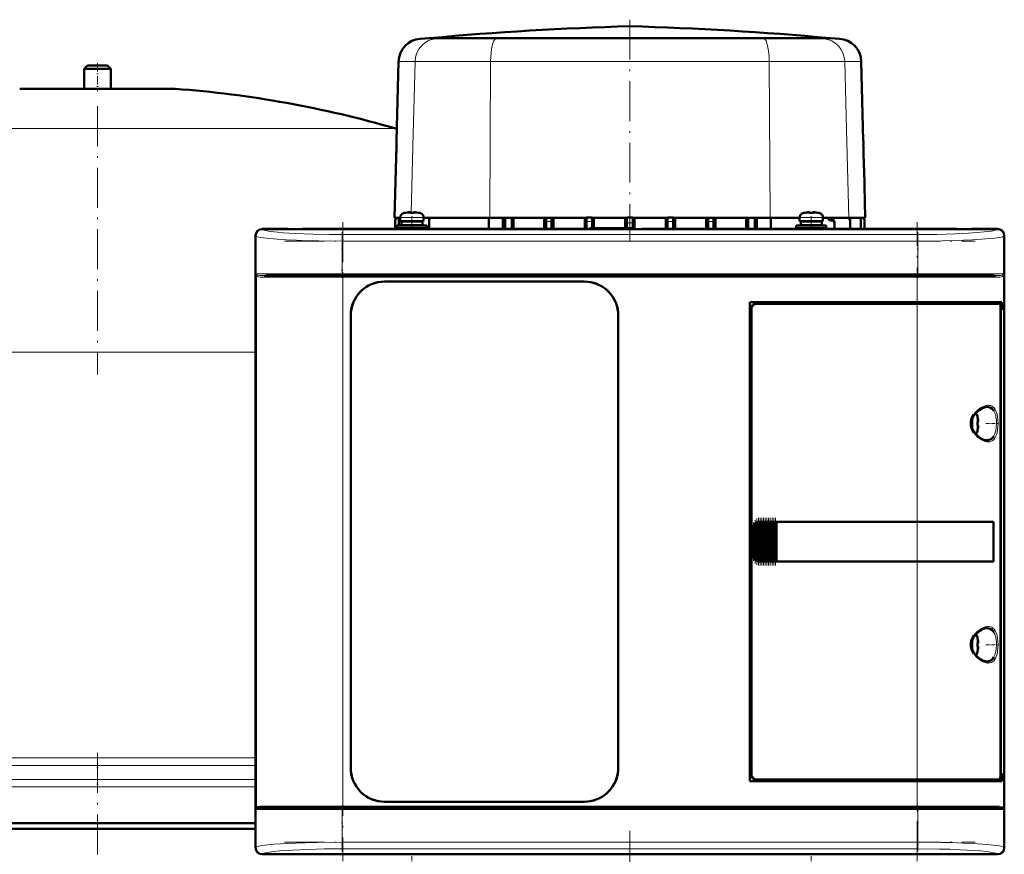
# Model space of a CAD drawing. Extents: x -1351 to 1763, y -1300 to 612.
# Tile 41 of 78: x -62 to 234, y 207 to 458. Entities that reach past the tile are written whole.
import ezdxf

# ---------------------------------------------------------------- set-up
doc = ezdxf.new("R2010")
doc.units = 0
doc.linetypes.add('DASHDOT', pattern=[18.5, 12, -3, 0.5, -3])

msp = doc.modelspace()

# ---------------------------------------------------------------- linework, layer by layer
at = {"color": 7, "linetype": 'DASHDOT', "lineweight": 18}
for p, q in [((121.59, 458.01), (121.59, 391.33)), ((-38.4, 431.99), (-38.4, 351.35)), ((35.31, 397.1), (35.31, 205.05)), ((207.9, 205.05), (207.9, 397.1)), ((17.84, 391.43), (225.37, 391.43)), ((225.37, 381.58), (17.84, 381.58)), ((18.05, 380.58), (225.16, 380.58)), ((-38.4, 237.56), (-38.4, -16.11)), ((17.84, 220.58), (225.37, 220.58)), ((225.16, 221.58), (18.05, 221.58)), ((121.6, 214.11), (121.6, 129.78)), ((17.84, 210.72), (225.37, 210.72))]:
    msp.add_line(p, q, dxfattribs=at)
at = {"color": 7, "lineweight": 50}
for p, q in [((61.33, 452.45), (58.6, 452.26)), ((61.48, 452.46), (61.33, 452.45)), ((66.04, 452.45), (61.33, 452.45)), ((92.77, 452.46), (61.48, 452.46)), ((81.92, 452.45), (66.04, 452.45)), ((81.92, 452.45), (121.58, 452.45)), ((121.59, 452.46), (92.77, 452.46)), ((174.35, 452.46), (121.59, 452.46)), ((161.27, 452.45), (121.61, 452.45)), ((177.15, 452.45), (161.27, 452.45)), ((181.71, 452.46), (174.35, 452.46)), ((181.86, 452.45), (177.15, 452.45)), ((181.71, 452.46), (181.86, 452.45)), ((181.86, 452.45), (184.58, 452.26)), ((-41.4, 444.23), (-42.4, 443.23)), ((-41.4, 444.23), (-35.4, 444.23)), ((-34.4, 443.23), (-35.4, 444.23)), ((52.07, 445.46), (51.45, 421.66)), ((191.11, 445.46), (191.74, 421.66)), ((-42.4, 443.23), (-34.4, 443.23)), ((-42.4, 443.23), (-42.4, 437.23)), ((-34.4, 437.23), (-34.4, 443.23)), ((-61.4, 437.23), (-38.4, 437.23)), ((-42.4, 437.23), (-61.4, 437.23)), ((-38.4, 437.23), (-15.4, 437.23)), ((-15.4, 437.23), (-34.4, 437.23)), ((51.54, 425.17), (51.2, 425.27)), ((51.23, 413.08), (50.84, 398.48)), ((191.96, 413.08), (192.34, 398.48)), ((54.18, 399.96), (54.17, 399.97)), ((55.6, 399.96), (55.6, 400.11)), ((56.6, 399.96), (56.6, 400.11)), ((58.03, 399.97), (58.02, 399.96)), ((174.18, 399.96), (174.17, 399.97)), ((175.6, 399.96), (175.6, 400.11)), ((176.6, 399.96), (176.6, 400.11)), ((178.03, 399.97), (178.02, 399.96)), ((50.84, 398.48), (52.6, 398.48)), ((51.09, 395.08), (51.09, 397.61)), ((51.09, 397.61), (51.09, 397.61)), ((52.15, 397.67), (52.15, 397.55)), ((52.15, 396.13), (52.15, 397.55)), ((52.6, 398.56), (52.6, 397.43)), ((56.1, 397.43), (52.6, 397.43)), ((52.95, 397.33), (56.1, 397.33)), ((52.95, 396.23), (52.95, 397.33)), ((54.1, 397.33), (54.1, 397.43)), ((56.1, 397.43), (59.6, 397.43)), ((59.25, 397.33), (56.1, 397.33)), ((58.1, 397.43), (58.1, 397.33)), ((59.25, 397.33), (59.25, 396.23)), ((59.6, 398.56), (59.6, 397.43)), ((59.6, 398.48), (79.46, 398.48)), ((61.28, 397.51), (61.28, 397.82)), ((61.28, 395.08), (61.28, 397.51)), ((79.24, 395.08), (79.24, 398.48)), ((79.46, 398.48), (96.46, 398.48)), ((83.46, 395.08), (83.46, 398.48)), ((84.09, 398.48), (84.09, 395.08)), ((86.09, 395.08), (86.09, 398.48)), ((86.63, 395.08), (86.63, 398.48)), ((95.83, 395.08), (95.83, 398.48)), ((96.46, 398.48), (96.47, 398.48)), ((98.05, 398.48), (96.46, 398.48)), ((96.46, 398.48), (96.46, 398.48)), ((96.47, 398.48), (98.04, 398.48)), ((96.47, 398.48), (96.47, 397.32)), ((98.05, 398.48), (98.04, 398.48)), ((98.04, 398.48), (98.04, 397.32)), ((98.05, 398.48), (108.56, 398.48)), ((98.05, 398.48), (98.05, 398.48)), ((98.64, 395.08), (98.64, 398.48)), ((108.04, 395.08), (108.04, 398.48)), ((108.56, 398.5), (108.57, 398.49)), ((108.56, 398.5), (108.56, 398.48)), ((110.29, 398.5), (108.56, 398.5)), ((108.57, 398.49), (110.28, 398.49)), ((108.57, 398.49), (108.57, 397.29)), ((110.29, 398.5), (110.28, 398.49)), ((110.28, 398.49), (110.28, 397.31)), ((110.29, 398.5), (110.29, 398.48)), ((110.29, 398.48), (120.7, 398.48)), ((110.79, 395.33), (110.79, 398.48)), ((120.22, 395.33), (120.22, 398.48)), ((120.7, 398.5), (120.71, 398.5)), ((120.7, 398.5), (120.7, 398.48)), ((120.7, 398.5), (122.48, 398.5)), ((122.48, 398.5), (120.71, 398.5)), ((120.71, 398.5), (120.71, 396.89)), ((122.48, 398.5), (122.48, 396.89)), ((122.48, 398.5), (122.48, 398.5)), ((122.48, 398.5), (122.48, 398.48)), ((122.48, 398.48), (132.9, 398.48)), ((122.97, 395.07), (122.97, 398.48)), ((132.39, 395.08), (132.39, 398.48)), ((132.9, 398.5), (132.91, 398.49)), ((132.9, 398.5), (132.9, 398.48)), ((132.9, 398.5), (134.63, 398.5)), ((132.91, 398.49), (134.62, 398.49)), ((132.91, 398.49), (132.91, 397.31)), ((134.63, 398.5), (134.62, 398.49)), ((134.62, 398.49), (134.62, 397.29)), ((134.63, 398.5), (134.63, 398.48)), ((134.63, 398.48), (145.14, 398.48)), ((135.15, 395.08), (135.15, 398.48)), ((144.54, 395.08), (144.54, 398.48)), ((145.14, 398.48), (145.15, 398.48)), ((145.14, 398.48), (145.14, 398.48)), ((145.14, 398.48), (146.73, 398.48)), ((145.15, 398.48), (146.72, 398.48)), ((145.15, 398.48), (145.15, 397.32)), ((146.72, 398.48), (146.72, 397.32)), ((146.73, 398.48), (146.72, 398.48)), ((146.73, 398.48), (146.73, 398.48)), ((146.73, 398.48), (163.72, 398.48)), ((147.36, 395.08), (147.36, 398.48)), ((156.55, 395.08), (156.55, 398.48)), ((157.09, 395.08), (157.09, 398.48)), ((159.09, 398.48), (159.09, 395.08)), ((159.73, 398.48), (159.73, 395.08)), ((163.72, 398.48), (172.6, 398.48)), ((163.95, 395.08), (163.95, 398.48)), ((172.6, 398.56), (172.6, 397.43)), ((176.1, 397.43), (172.6, 397.43)), ((172.95, 397.33), (176.1, 397.33)), ((172.95, 396.23), (172.95, 397.33)), ((174.1, 397.33), (174.1, 397.43)), ((176.1, 397.43), (179.6, 397.43)), ((179.25, 397.33), (176.1, 397.33)), ((178.1, 397.43), (178.1, 397.33)), ((179.25, 397.33), (179.25, 396.23)), ((179.6, 398.56), (179.6, 397.43)), ((179.6, 398.48), (187.34, 398.48)), ((181.93, 397.65), (182, 397.65)), ((183.09, 396.66), (183.09, 396.94)), ((183.09, 395.08), (183.09, 396.66)), ((187.34, 398.48), (192.34, 398.48)), ((187.76, 397.52), (187.76, 397.74)), ((187.76, 395.08), (187.76, 397.52)), ((191.03, 397.67), (191.03, 397.55)), ((191.03, 395.08), (191.03, 397.55)), ((192.09, 397.61), (192.09, 397.61)), ((192.09, 395.08), (192.09, 397.61)), ((11.1, 395.08), (18.95, 395.08)), ((232.08, 395.05), (11.12, 395.05)), ((18.95, 395.08), (18.96, 395.05)), ((18.95, 395.07), (23.25, 395.07)), ((23.25, 395.08), (120.95, 395.08)), ((23.25, 395.05), (23.25, 395.08)), ((51.6, 396.13), (56.1, 396.13)), ((51.6, 396.13), (51.6, 395.33)), ((51.6, 395.33), (56.1, 395.33)), ((52.15, 395.08), (52.15, 395.33)), ((52.95, 396.23), (56.1, 396.23)), ((54.1, 396.13), (54.1, 396.23)), ((54.1, 395.08), (54.1, 395.33)), ((59.25, 396.23), (56.1, 396.23)), ((56.1, 396.13), (60.6, 396.13)), ((56.1, 395.33), (60.6, 395.33)), ((58.1, 396.23), (58.1, 396.13)), ((58.1, 395.33), (58.1, 395.08)), ((60.6, 396.13), (60.6, 395.33)), ((109.6, 395.33), (109.35, 395.08)), ((122.6, 395.33), (109.6, 395.33)), ((120.95, 395.08), (120.96, 395.05)), ((120.95, 395.07), (125.25, 395.07)), ((122.6, 395.33), (122.86, 395.07)), ((125.25, 395.08), (219.95, 395.08)), ((125.25, 395.05), (125.25, 395.08)), ((171.6, 396.13), (176.1, 396.13)), ((171.6, 396.13), (171.6, 395.33)), ((171.6, 395.33), (176.1, 395.33)), ((172.95, 396.23), (176.1, 396.23)), ((174.1, 396.13), (174.1, 396.23)), ((174.1, 395.08), (174.1, 395.33)), ((179.25, 396.23), (176.1, 396.23)), ((180.6, 396.13), (176.1, 396.13)), ((180.6, 395.33), (176.1, 395.33)), ((178.1, 396.23), (178.1, 396.13)), ((178.1, 395.33), (178.1, 395.08)), ((180.6, 396.13), (180.6, 395.33)), ((219.95, 395.08), (219.96, 395.05)), ((219.95, 395.07), (224.25, 395.07)), ((224.25, 395.08), (232.1, 395.08)), ((224.25, 395.05), (224.25, 395.08)), ((9.1, 385.23), (9.1, 393.08)), ((9.13, 393.05), (9.13, 209.1)), ((234.07, 209.1), (234.07, 393.05)), ((234.1, 393.08), (234.1, 385.23)), ((9.13, 385.22), (9.1, 385.23)), ((9.11, 380.93), (9.11, 385.23)), ((234.1, 385.23), (234.07, 385.22)), ((234.1, 385.23), (234.1, 380.93)), ((9.1, 305.23), (9.1, 380.93)), ((9.1, 380.93), (9.13, 380.93)), ((12.19, 381.08), (35.31, 381.08)), ((35.31, 381.08), (207.9, 381.08)), ((47.9, 379.28), (107.9, 379.28)), ((47.9, 379.28), (107.9, 379.28)), ((207.9, 381.08), (231.02, 381.08)), ((234.07, 380.93), (234.1, 380.93)), ((234.1, 380.93), (234.1, 307.23)), ((157.6, 229.08), (157.6, 373.08)), ((157.6, 373.08), (207.9, 373.08)), ((233.31, 373.08), (207.9, 373.08)), ((233, 373.08), (233, 372.58)), ((233.31, 370.78), (233.31, 373.08)), ((158.1, 371.08), (158.1, 231.07)), ((207.9, 372.58), (159.6, 372.58)), ((207.9, 372.58), (232.65, 372.58)), ((233, 372.58), (232.66, 372.58)), ((232.94, 230.54), (232.94, 371.61)), ((232.94, 370.78), (233.31, 370.78)), ((232.94, 370.74), (233.07, 370.74)), ((233.31, 370.78), (233.07, 370.74)), ((233.07, 370.74), (233.07, 231.41)), ((37.7, 233.08), (37.7, 369.08)), ((118.1, 369.08), (118.1, 233.08)), ((118.1, 369.08), (118.1, 233.08)), ((226.07, 338.5), (226.08, 338.51)), ((226.22, 337.08), (226.07, 337.08)), ((226.22, 336.08), (226.07, 336.08)), ((226.08, 334.65), (226.07, 334.65)), ((9.13, 305.22), (9.1, 305.23)), ((9.11, 300.93), (9.11, 305.23)), ((158.6, 297.08), (158.6, 305.08)), ((158.97, 295.98), (158.97, 306.17)), ((159.11, 306.34), (159.27, 306.5)), ((159.48, 295.45), (159.48, 306.7)), ((159.62, 306.78), (159.78, 306.87)), ((159.99, 295.19), (159.99, 306.97)), ((160.13, 307), (160.29, 307.04)), ((160.5, 307.07), (160.64, 307.08)), ((160.5, 295.08), (160.5, 307.07)), ((160.67, 307.08), (160.61, 307.08)), ((160.67, 307.08), (160.64, 307.08)), ((160.67, 307.08), (160.8, 307.08)), ((161.01, 307.08), (160.8, 307.08)), ((161.01, 295.08), (161.01, 307.08)), ((161.15, 307.08), (161.01, 307.08)), ((161.15, 307.08), (161.23, 307.08)), ((161.23, 307.08), (161.31, 307.08)), ((161.52, 307.08), (161.31, 307.08)), ((161.52, 295.08), (161.52, 307.08)), ((161.66, 307.08), (161.52, 307.08)), ((161.66, 307.08), (161.74, 307.08)), ((161.74, 307.08), (161.82, 307.08)), ((162.03, 307.08), (161.82, 307.08)), ((162.03, 295.08), (162.03, 307.08)), ((162.17, 307.08), (162.03, 307.08)), ((162.17, 307.08), (162.25, 307.08)), ((162.25, 307.08), (162.33, 307.08)), ((162.54, 307.08), (162.33, 307.08)), ((162.54, 295.08), (162.54, 307.08)), ((162.68, 307.08), (162.54, 307.08)), ((162.68, 307.08), (162.76, 307.08)), ((162.76, 307.08), (162.84, 307.08)), ((163.05, 307.08), (162.84, 307.08)), ((163.05, 295.08), (163.05, 307.08)), ((163.19, 307.08), (163.05, 307.08)), ((163.19, 307.08), (163.27, 307.08)), ((163.27, 307.08), (163.35, 307.08)), ((163.56, 307.08), (163.35, 307.08)), ((163.56, 295.08), (163.56, 307.08)), ((163.7, 307.08), (163.56, 307.08)), ((163.7, 307.08), (163.78, 307.08)), ((163.78, 307.08), (163.86, 307.08)), ((164.07, 307.08), (163.86, 307.08)), ((164.07, 295.08), (164.07, 307.08)), ((164.21, 307.08), (164.07, 307.08)), ((164.21, 307.08), (164.29, 307.08)), ((164.29, 307.08), (164.37, 307.08)), ((164.58, 307.08), (164.37, 307.08)), ((164.58, 295.08), (164.58, 307.08)), ((164.72, 307.08), (164.58, 307.08)), ((164.72, 307.08), (164.8, 307.08)), ((164.8, 307.08), (164.88, 307.08)), ((165.09, 307.08), (164.88, 307.08)), ((165.09, 295.08), (165.09, 307.08)), ((165.23, 307.08), (165.09, 307.08)), ((165.23, 307.08), (165.31, 307.08)), ((165.31, 307.08), (165.39, 307.08)), ((165.56, 307.08), (165.39, 307.08)), ((165.56, 307.08), (165.56, 295.08)), ((165.6, 307.08), (165.56, 307.08)), ((165.6, 307.08), (207.9, 307.08)), ((165.63, 307.05), (165.6, 307.08)), ((165.63, 307.05), (207.9, 307.05)), ((165.63, 295.1), (165.63, 307.05)), ((165.63, 307.05), (207.9, 307.05)), ((230.89, 307.08), (207.9, 307.08)), ((209.87, 307.05), (207.9, 307.05)), ((209.85, 307.05), (207.9, 307.05)), ((214.27, 307.05), (209.85, 307.05)), ((216.96, 307.05), (214.27, 307.05)), ((224.55, 307.04), (217.62, 307.05)), ((230.89, 307.08), (230.57, 307.02)), ((230.82, 295.13), (230.82, 307.02)), ((230.89, 307.08), (230.89, 295.08)), ((234.1, 307.23), (234.07, 307.22)), ((234.1, 307.23), (234.1, 302.93)), ((234.07, 302.93), (234.1, 302.93)), ((234.1, 302.93), (234.1, 221.23)), ((9.1, 221.23), (9.1, 300.93)), ((9.1, 300.93), (9.13, 300.93)), ((159.27, 295.65), (159.11, 295.81)), ((159.78, 295.29), (159.62, 295.37)), ((160.29, 295.11), (160.13, 295.15)), ((160.64, 295.08), (160.5, 295.08)), ((160.67, 295.08), (160.61, 295.08)), ((160.64, 295.08), (160.67, 295.08)), ((160.67, 295.08), (160.8, 295.08)), ((161.01, 295.08), (160.8, 295.08)), ((161.15, 295.08), (161.01, 295.08)), ((161.15, 295.08), (161.23, 295.08)), ((161.23, 295.08), (161.31, 295.08)), ((161.52, 295.08), (161.31, 295.08)), ((161.66, 295.08), (161.52, 295.08)), ((161.66, 295.08), (161.74, 295.08)), ((161.74, 295.08), (161.82, 295.08)), ((162.03, 295.08), (161.82, 295.08)), ((162.17, 295.08), (162.03, 295.08)), ((162.17, 295.08), (162.25, 295.08)), ((162.25, 295.08), (162.33, 295.08)), ((162.54, 295.08), (162.33, 295.08)), ((162.68, 295.08), (162.54, 295.08)), ((162.68, 295.08), (162.76, 295.08)), ((162.76, 295.08), (162.84, 295.08)), ((163.05, 295.08), (162.84, 295.08)), ((163.19, 295.08), (163.05, 295.08)), ((163.19, 295.08), (163.27, 295.08)), ((163.27, 295.08), (163.35, 295.08)), ((163.56, 295.08), (163.35, 295.08)), ((163.7, 295.08), (163.56, 295.08)), ((163.7, 295.08), (163.78, 295.08)), ((163.78, 295.08), (163.86, 295.08)), ((164.07, 295.08), (163.86, 295.08)), ((164.21, 295.08), (164.07, 295.08)), ((164.21, 295.08), (164.29, 295.08)), ((164.29, 295.08), (164.37, 295.08)), ((164.58, 295.08), (164.37, 295.08)), ((164.72, 295.08), (164.58, 295.08)), ((164.72, 295.08), (164.8, 295.08)), ((164.8, 295.08), (164.88, 295.08)), ((165.09, 295.08), (164.88, 295.08)), ((165.23, 295.08), (165.09, 295.08)), ((165.23, 295.08), (165.31, 295.08)), ((165.31, 295.08), (165.39, 295.08)), ((165.56, 295.08), (165.39, 295.08)), ((165.56, 295.08), (165.6, 295.08)), ((165.6, 295.08), (165.63, 295.1)), ((207.9, 295.08), (165.6, 295.08)), ((165.63, 295.1), (207.9, 295.1)), ((207.9, 295.1), (209.87, 295.1)), ((230.89, 295.08), (207.9, 295.08)), ((209.85, 295.1), (213.63, 295.1)), ((214.27, 295.1), (216.96, 295.1)), ((216.96, 295.1), (217.13, 295.1)), ((230.89, 295.08), (230.57, 295.13)), ((226.07, 272), (226.08, 272.01)), ((226.22, 270.58), (226.07, 270.58)), ((226.22, 269.58), (226.07, 269.58)), ((226.08, 268.15), (226.07, 268.15)), ((232.94, 231.41), (233.07, 231.41)), ((233.31, 231.38), (232.94, 231.38)), ((233.07, 231.41), (233.31, 231.38)), ((233.31, 229.08), (233.31, 231.38)), ((207.9, 229.08), (157.6, 229.08)), ((159.6, 229.58), (207.9, 229.58)), ((232.65, 229.58), (207.9, 229.58)), ((207.9, 229.08), (233.31, 229.08)), ((232.66, 229.58), (233, 229.58)), ((233, 229.58), (233, 229.08)), ((107.9, 222.88), (47.9, 222.88)), ((9.13, 221.22), (9.1, 221.23)), ((9.11, 216.93), (9.11, 221.23)), ((12.19, 221.08), (35.31, 221.08)), ((207.9, 221.08), (35.31, 221.08)), ((231.02, 221.08), (207.9, 221.08)), ((234.1, 221.23), (234.07, 221.22)), ((234.1, 221.23), (234.1, 216.93)), ((-85.9, 216.42), (-38.4, 216.42)), ((-38.4, 216.42), (9.1, 216.42)), ((9.1, 209.08), (9.1, 216.93)), ((9.1, 216.93), (9.13, 216.93)), ((234.07, 216.93), (234.1, 216.93)), ((234.1, 216.93), (234.1, 209.08)), ((-38.4, 214.73), (-85.9, 214.73)), ((9.1, 214.73), (-38.4, 214.73)), ((18.95, 207.08), (11.1, 207.08)), ((232.08, 207.1), (11.12, 207.1)), ((18.96, 207.1), (18.95, 207.08)), ((23.25, 207.08), (18.95, 207.08)), ((23.25, 207.08), (23.25, 207.1)), ((120.95, 207.08), (23.25, 207.08)), ((120.96, 207.1), (120.95, 207.08)), ((125.25, 207.08), (120.95, 207.08)), ((125.25, 207.08), (125.25, 207.1)), ((219.95, 207.08), (125.25, 207.08)), ((219.96, 207.1), (219.95, 207.08)), ((224.25, 207.08), (219.95, 207.08)), ((224.25, 207.08), (224.25, 207.1)), ((232.1, 207.08), (224.25, 207.08))]:
    msp.add_line(p, q, dxfattribs=at)
at = {"color": 7, "lineweight": 18}
for p, q in [((58.6, 452.26), (63.39, 452.26)), ((66.04, 452.45), (63.39, 452.26)), ((63.39, 452.26), (81.28, 452.26)), ((81.92, 452.45), (81.28, 452.26)), ((81.28, 452.26), (161.91, 452.26)), ((161.27, 452.45), (161.91, 452.26)), ((161.91, 452.26), (179.8, 452.26)), ((177.15, 452.45), (179.8, 452.26)), ((179.8, 452.26), (184.58, 452.26)), ((52.07, 445.46), (57.04, 445.46)), ((57.04, 445.46), (56.67, 430.79)), ((57.04, 445.46), (79.75, 445.46)), ((79.75, 445.46), (79.46, 398.48)), ((79.75, 445.46), (163.43, 445.46)), ((163.43, 445.46), (186.15, 445.46)), ((163.43, 445.46), (163.72, 398.48)), ((186.15, 445.46), (191.11, 445.46)), ((186.15, 445.46), (186.67, 424.99)), ((-38.4, 437.21), (-61.76, 437.21)), ((-15.03, 437.21), (-38.4, 437.21)), ((56.67, 430.79), (56.49, 423.79)), ((-38.4, 425.27), (-128, 425.27)), ((51.2, 425.27), (-38.4, 425.27)), ((56.49, 423.79), (55.88, 399.97)), ((186.67, 424.99), (187.34, 398.48)), ((53.53, 399.8), (56.08, 399.8)), ((56.08, 399.8), (56.1, 399.8)), ((56.1, 399.8), (58.67, 399.8)), ((173.53, 399.8), (176.08, 399.8)), ((176.08, 399.8), (176.1, 399.8)), ((176.1, 399.8), (178.67, 399.8)), ((52.6, 398.56), (56.07, 398.56)), ((56.07, 398.56), (56.1, 398.56)), ((56.1, 398.56), (59.6, 398.56)), ((96.47, 397.32), (98.04, 397.32)), ((145.15, 397.32), (146.72, 397.32)), ((172.6, 398.56), (176.07, 398.56)), ((176.07, 398.56), (176.1, 398.56)), ((176.1, 398.56), (179.6, 398.56)), ((181.38, 397.95), (182.59, 397.95)), ((11.12, 395.05), (11.19, 394.98)), ((122.48, 395.33), (120.7, 395.33)), ((232.01, 394.98), (232.08, 395.05)), ((9.19, 392.99), (9.13, 393.05)), ((9.19, 381.58), (9.19, 392.99)), ((35.13, 393.42), (208.07, 393.42)), ((35.13, 393.42), (35.13, 391.43)), ((35.13, 391.43), (35.13, 381.58)), ((208.07, 391.43), (35.13, 391.43)), ((208.07, 393.42), (208.07, 391.43)), ((208.07, 391.43), (208.07, 381.58)), ((234.07, 393.05), (234.01, 392.99)), ((234.01, 392.99), (234.01, 381.58)), ((35.13, 381.58), (9.19, 381.58)), ((9.37, 381.1), (9.37, 221.06)), ((11.73, 380.58), (35.31, 380.58)), ((35.13, 381.58), (208.07, 381.58)), ((35.13, 381.08), (35.13, 381.58)), ((35.31, 380.58), (35.31, 381.08)), ((207.9, 380.58), (35.31, 380.58)), ((35.31, 380.58), (35.31, 221.58)), ((207.9, 381.08), (207.9, 380.58)), ((207.9, 373.08), (207.9, 380.58)), ((207.9, 380.58), (231.47, 380.58)), ((225.79, 381.58), (208.07, 381.58)), ((208.07, 381.08), (208.07, 381.58)), ((234.01, 381.58), (225.79, 381.58)), ((233.84, 221.06), (233.84, 381.1)), ((207.9, 373.08), (207.9, 372.58)), ((207.9, 307.08), (207.9, 372.58)), ((-38.4, 358.07), (-85.9, 358.07)), ((9.1, 358.07), (-38.4, 358.07)), ((228.87, 341.58), (228.91, 341.58)), ((230.96, 340.35), (231, 340.27)), ((224.67, 338.44), (224.67, 336.61)), ((225.92, 339.15), (225.92, 336.6)), ((224.67, 336.61), (224.67, 336.58)), ((224.67, 336.58), (224.67, 334.71)), ((225.92, 336.6), (225.92, 336.58)), ((225.92, 336.58), (225.92, 334.01)), ((228.92, 331.58), (228.87, 331.58)), ((231, 332.88), (230.96, 332.82)), ((158.65, 305.08), (158.6, 305.08)), ((158.65, 305.08), (158.65, 297.08)), ((158.82, 296.28), (158.82, 305.87)), ((159.11, 306.34), (159.11, 295.81)), ((159.27, 295.65), (159.27, 306.5)), ((159.62, 295.37), (159.62, 306.78)), ((159.78, 306.87), (159.78, 295.29)), ((160.13, 295.15), (160.13, 307)), ((160.29, 307.04), (160.29, 295.11)), ((160.64, 307.08), (160.64, 295.08)), ((160.8, 295.08), (160.8, 307.08)), ((161.15, 307.08), (161.15, 295.08)), ((161.31, 307.08), (161.31, 295.08)), ((161.66, 307.08), (161.66, 295.08)), ((161.82, 307.08), (161.82, 295.08)), ((162.17, 307.08), (162.17, 295.08)), ((162.33, 307.08), (162.33, 295.08)), ((162.68, 307.08), (162.68, 295.08)), ((162.84, 295.08), (162.84, 307.08)), ((163.19, 307.08), (163.19, 295.08)), ((163.35, 307.08), (163.35, 295.08)), ((163.7, 307.08), (163.7, 295.08)), ((163.86, 307.08), (163.86, 295.08)), ((164.21, 307.08), (164.21, 295.08)), ((164.37, 295.08), (164.37, 307.08)), ((164.72, 307.08), (164.72, 295.08)), ((164.88, 307.08), (164.88, 295.08)), ((165.23, 295.08), (165.23, 307.08)), ((165.39, 307.08), (165.39, 295.08)), ((207.9, 307.05), (207.9, 307.08)), ((207.9, 307.05), (207.9, 295.1)), ((158.65, 297.08), (158.6, 297.08)), ((207.9, 295.08), (207.9, 295.1)), ((207.9, 229.58), (207.9, 295.08)), ((225.92, 272.65), (225.92, 270.1)), ((228.87, 275.08), (228.91, 275.08)), ((230.96, 273.85), (231, 273.77)), ((224.67, 271.94), (224.67, 270.11)), ((224.67, 270.11), (224.67, 270.08)), ((224.67, 270.08), (224.67, 268.21)), ((225.92, 270.1), (225.92, 270.08)), ((225.92, 270.08), (225.92, 267.51)), ((231, 266.38), (230.96, 266.32)), ((228.92, 265.08), (228.87, 265.08)), ((-85.9, 236.11), (-38.4, 236.11)), ((-38.4, 233.83), (-85.9, 233.83)), ((-38.4, 236.11), (9.1, 236.11)), ((9.1, 233.83), (-38.4, 233.83)), ((-85.9, 229.62), (-38.4, 229.62)), ((-38.4, 229.62), (9.1, 229.62)), ((207.9, 229.58), (207.9, 229.08)), ((207.9, 221.58), (207.9, 229.08)), ((-38.4, 227.35), (-85.9, 227.35)), ((9.1, 227.35), (-38.4, 227.35)), ((9.19, 220.58), (17.42, 220.58)), ((9.19, 209.16), (9.19, 220.58)), ((35.31, 221.58), (11.73, 221.58)), ((17.42, 220.58), (35.13, 220.58)), ((35.13, 220.58), (35.13, 221.08)), ((208.07, 220.58), (35.13, 220.58)), ((35.13, 220.58), (35.13, 210.72)), ((35.31, 221.58), (207.9, 221.58)), ((35.31, 221.58), (35.31, 221.08)), ((231.47, 221.58), (207.9, 221.58)), ((207.9, 221.58), (207.9, 221.08)), ((208.07, 221.08), (208.07, 220.58)), ((208.07, 220.58), (208.07, 210.72)), ((208.07, 220.58), (234.01, 220.58)), ((234.01, 220.58), (234.01, 209.16)), ((35.13, 210.72), (208.07, 210.72)), ((35.13, 208.73), (35.13, 210.72)), ((208.07, 210.72), (208.07, 208.73)), ((9.13, 209.1), (9.19, 209.16)), ((11.19, 207.17), (11.12, 207.1)), ((208.07, 208.73), (35.13, 208.73)), ((232.08, 207.1), (232.01, 207.17)), ((234.01, 209.16), (234.07, 209.1))]:
    msp.add_line(p, q, dxfattribs=at)
at = {"color": 7, "linetype": 'DASHDOT', "lineweight": 18, "ltscale": 0.210416}
msp.add_line((-38.4, 444.93), (-38.4, 436.51), dxfattribs=at)
at = {"color": 7, "linetype": 'DASHDOT', "lineweight": 18, "ltscale": 0.006754}
msp.add_line((51.47, 417.38), (51.2, 417.38), dxfattribs=at)
at = {"color": 7, "linetype": 'DASHDOT', "lineweight": 18, "ltscale": 0.006738}
msp.add_line((191.71, 417.38), (191.98, 417.38), dxfattribs=at)
at = {"color": 7, "linetype": 'DASHDOT', "lineweight": 18, "ltscale": 0.000782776}
for p, q in [((55.1, 400.1), (55.1, 400.14)), ((175.1, 400.1), (175.1, 400.14))]:
    msp.add_line(p, q, dxfattribs=at)
at = {"color": 7, "linetype": 'DASHDOT', "lineweight": 18, "ltscale": 0.000926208}
for p, q in [((57.1, 400.1), (57.1, 400.14)), ((177.1, 400.1), (177.1, 400.14))]:
    msp.add_line(p, q, dxfattribs=at)
at = {"color": 7, "linetype": 'DASHDOT', "lineweight": 18, "ltscale": 0.104372}
for p, q in [((56.1, 398.9), (56.1, 394.73)), ((176.1, 398.9), (176.1, 394.73))]:
    msp.add_line(p, q, dxfattribs=at)
at = {"color": 7, "linetype": 'DASHDOT', "lineweight": 18, "ltscale": 0.342406}
for p, q in [((35.13, 394.13), (35.13, 380.43)), ((208.07, 394.13), (208.07, 380.43))]:
    msp.add_line(p, q, dxfattribs=at)
at = {"color": 7, "linetype": 'DASHDOT', "lineweight": 18, "ltscale": 0.000942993}
for p, q in [((226.22, 337.58), (226.26, 337.58)), ((226.22, 271.08), (226.26, 271.08))]:
    msp.add_line(p, q, dxfattribs=at)
at = {"color": 7, "linetype": 'DASHDOT', "lineweight": 18, "ltscale": 0.000793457}
for p, q in [((226.22, 335.58), (226.25, 335.58)), ((226.22, 269.08), (226.25, 269.08))]:
    msp.add_line(p, q, dxfattribs=at)
at = {"color": 7, "linetype": 'DASHDOT', "lineweight": 18, "ltscale": 0.08656}
for p, q in [((228.59, 336.58), (232.05, 336.58)), ((228.59, 270.08), (232.05, 270.08))]:
    msp.add_line(p, q, dxfattribs=at)
at = {"color": 7, "linetype": 'DASHDOT', "lineweight": 18, "ltscale": 0.347391}
msp.add_line((159.71, 294.13), (159.71, 308.02), dxfattribs=at)
at = {"color": 7, "linetype": 'DASHDOT', "lineweight": 18, "ltscale": 0.357764}
msp.add_line((160.22, 293.92), (160.22, 308.23), dxfattribs=at)
at = {"color": 7, "linetype": 'DASHDOT', "lineweight": 18, "ltscale": 0.360001}
for p, q in [((160.73, 293.88), (160.73, 308.28)), ((161.24, 293.88), (161.24, 308.28)), ((161.75, 293.88), (161.75, 308.28)), ((162.26, 293.88), (162.26, 308.28)), ((162.77, 293.88), (162.77, 308.28)), ((163.28, 293.88), (163.28, 308.28)), ((163.79, 293.88), (163.79, 308.28)), ((164.3, 293.88), (164.3, 308.28)), ((164.81, 293.88), (164.81, 308.28)), ((165.31, 293.88), (165.31, 308.28))]:
    msp.add_line(p, q, dxfattribs=at)
at = {"color": 7, "linetype": 'DASHDOT', "lineweight": 18, "ltscale": 0.287631}
msp.add_line((158.75, 295.32), (158.75, 306.83), dxfattribs=at)
at = {"color": 7, "linetype": 'DASHDOT', "lineweight": 18, "ltscale": 0.325662}
msp.add_line((159.2, 294.56), (159.2, 307.59), dxfattribs=at)
at = {"color": 7, "linetype": 'DASHDOT', "lineweight": 18, "ltscale": 0.262921}
msp.add_line((-38.4, 236.99), (-38.4, 226.47), dxfattribs=at)
at = {"color": 7, "linetype": 'DASHDOT', "lineweight": 18, "ltscale": 0.34239}
for p, q in [((35.13, 221.72), (35.13, 208.02)), ((208.07, 221.72), (208.07, 208.02))]:
    msp.add_line(p, q, dxfattribs=at)
at = {"color": 7, "linetype": 'DASHDOT', "lineweight": 18, "ltscale": 0.104369}
for p, q in [((56.1, 203.25), (56.1, 207.42)), ((176.1, 203.25), (176.1, 207.42))]:
    msp.add_line(p, q, dxfattribs=at)
at = {"color": 7, "lineweight": 50}
for points in [[(55.6, 400.11), (55.6, 400.11), (55.6, 400.11), (55.59, 400.12), (55.57, 400.12), (55.52, 400.13), (55.38, 400.13), (55.1, 400.11)], [(55.6, 400.11), (55.6, 400.11), (55.6, 400.11), (55.59, 400.12), (55.55, 400.13)], [(56.6, 400.11), (56.6, 400.11), (56.61, 400.11), (56.61, 400.12), (56.63, 400.12), (56.69, 400.13), (57.1, 400.11)], [(175.6, 400.11), (175.6, 400.11), (175.6, 400.11), (175.59, 400.12), (175.57, 400.12), (175.52, 400.13), (175.38, 400.13), (175.1, 400.11)], [(175.6, 400.11), (175.6, 400.11), (175.6, 400.11), (175.59, 400.12), (175.55, 400.13)], [(176.6, 400.11), (176.6, 400.11), (176.61, 400.11), (176.61, 400.12), (176.63, 400.12), (176.69, 400.13), (177.1, 400.11)], [(181.38, 397.95), (181.18, 398.21), (180.9, 398.41), (180.74, 398.48)], [(181.38, 397.95), (181.51, 397.79), (181.7, 397.69), (181.93, 397.65)], [(232.94, 371.61), (232.91, 372.05), (232.82, 372.4), (232.74, 372.54), (232.7, 372.57), (232.65, 372.58)], [(225.2, 339.3), (225.8, 339.99), (226.54, 340.64), (227.3, 341.12), (228, 341.42), (228.58, 341.56), (228.87, 341.58)], [(228.91, 341.58), (229.47, 341.51), (229.99, 341.31), (230.45, 340.98), (230.72, 340.69), (230.96, 340.35)], [(224.94, 333.81), (224.53, 334.52), (224.23, 335.26), (224.06, 336.02), (224.03, 336.59), (224.07, 337.15), (224.18, 337.72), (224.36, 338.27), (224.62, 338.82), (224.94, 339.34)], [(225.2, 333.85), (224.75, 334.55), (224.46, 335.22), (224.27, 335.96), (224.22, 336.7), (224.31, 337.43), (224.56, 338.2), (224.97, 338.96), (225.2, 339.3)], [(226.22, 337.58), (226.25, 337.25), (226.24, 337.13), (226.24, 337.09), (226.23, 337.08), (226.23, 337.08), (226.23, 337.08), (226.22, 337.08)], [(226.24, 337.29), (226.24, 337.11), (226.23, 337.09), (226.23, 337.08), (226.23, 337.08), (226.23, 337.08), (226.22, 337.08)], [(226.24, 335.86), (226.24, 336.01), (226.24, 336.06), (226.23, 336.07), (226.23, 336.07), (226.22, 336.08), (226.22, 336.08)], [(226.22, 335.58), (226.24, 335.77), (226.24, 336.01), (226.24, 336.06), (226.23, 336.07), (226.23, 336.08), (226.22, 336.08), (226.22, 336.08)], [(228.87, 331.58), (228.32, 331.64), (227.69, 331.84), (226.99, 332.21), (226.24, 332.75), (225.53, 333.45), (225.2, 333.85)], [(230.96, 332.82), (230.64, 332.37), (230.27, 332.02), (229.85, 331.78), (229.52, 331.66), (228.92, 331.58)], [(230.82, 307.02), (220.13, 307.05), (209.87, 307.05)], [(209.87, 295.1), (228.23, 295.12), (230.82, 295.13)], [(224.94, 267.31), (224.53, 268.02), (224.23, 268.76), (224.06, 269.52), (224.03, 270.09), (224.07, 270.65), (224.18, 271.22), (224.36, 271.77), (224.62, 272.32), (224.94, 272.84)], [(225.2, 267.35), (224.75, 268.05), (224.46, 268.72), (224.27, 269.46), (224.22, 270.2), (224.31, 270.93), (224.56, 271.7), (224.97, 272.46), (225.2, 272.8)], [(225.2, 272.8), (225.8, 273.49), (226.54, 274.14), (227.3, 274.62), (228, 274.92), (228.58, 275.06), (228.87, 275.08)], [(228.91, 275.08), (229.47, 275.01), (229.99, 274.81), (230.45, 274.48), (230.72, 274.19), (230.96, 273.85)], [(226.22, 271.08), (226.25, 270.75), (226.24, 270.63), (226.24, 270.59), (226.23, 270.58), (226.23, 270.58), (226.23, 270.58), (226.22, 270.58)], [(226.24, 270.79), (226.24, 270.61), (226.23, 270.59), (226.23, 270.58), (226.23, 270.58), (226.23, 270.58), (226.22, 270.58)], [(226.24, 269.36), (226.24, 269.51), (226.24, 269.56), (226.23, 269.57), (226.23, 269.57), (226.22, 269.58), (226.22, 269.58)], [(226.22, 269.08), (226.24, 269.27), (226.24, 269.51), (226.24, 269.56), (226.23, 269.57), (226.23, 269.58), (226.22, 269.58), (226.22, 269.58)], [(228.87, 265.08), (228.32, 265.14), (227.69, 265.34), (226.99, 265.71), (226.24, 266.25), (225.53, 266.95), (225.2, 267.35)], [(230.96, 266.32), (230.64, 265.87), (230.27, 265.52), (229.85, 265.28), (229.52, 265.16), (228.92, 265.08)], [(232.65, 229.58), (232.71, 229.59), (232.75, 229.62), (232.81, 229.73), (232.9, 230.05), (232.94, 230.54)], [(9.43, 220.82), (9.61, 220.91), (9.76, 220.95), (10.14, 221.02), (11.02, 221.06), (12.19, 221.08)], [(231.02, 221.08), (232.48, 221.05), (233.27, 220.99), (233.46, 220.95), (233.77, 220.82)]]:
    msp.add_lwpolyline(points, dxfattribs=at)
at = {"color": 7, "lineweight": 18}
for points in [[(35.13, 393.42), (31.47, 393.44), (26.47, 393.54), (21.01, 393.75), (17.37, 393.97), (15.73, 394.11), (13.68, 394.35), (12.96, 394.46), (12.14, 394.62), (11.72, 394.73), (11.33, 394.89), (11.19, 394.98)], [(208.07, 393.42), (213.85, 393.47), (219.36, 393.62), (223.3, 393.8), (225.9, 393.98), (228.09, 394.18), (229.58, 394.36), (230.72, 394.55), (231.39, 394.71), (231.84, 394.87), (232.01, 394.98)], [(35.13, 391.43), (28.1, 391.49), (24.71, 391.57), (21.45, 391.68), (18.41, 391.82), (15.64, 392), (13.37, 392.19), (11.51, 392.41), (10.54, 392.56), (9.8, 392.73), (9.33, 392.9), (9.19, 392.99)], [(234.01, 392.99), (233.83, 392.88), (233.53, 392.77), (233.12, 392.66), (231.97, 392.45), (230.45, 392.25), (228.59, 392.08), (224.59, 391.81), (219.1, 391.59), (215.52, 391.5), (208.07, 391.43)], [(12.19, 381.08), (11.18, 381.09), (10.38, 381.13), (9.77, 381.21), (9.56, 381.27), (9.43, 381.34)], [(9.98, 380.7), (9.67, 380.8), (9.55, 380.87)], [(11.73, 380.58), (10.83, 380.6), (10.45, 380.63), (9.98, 380.7)], [(233.77, 381.34), (233.49, 381.22), (232.87, 381.13), (232.24, 381.1), (231.02, 381.08)], [(233.22, 380.7), (232.75, 380.63), (232.37, 380.6), (231.47, 380.58)], [(233.66, 380.87), (233.54, 380.8), (233.22, 380.7)], [(224.94, 339.34), (225.38, 339.91), (225.89, 340.45), (226.17, 340.7), (226.95, 341.28), (227.29, 341.48), (227.84, 341.75)], [(229.29, 342.08), (229.61, 342.06), (229.92, 341.99), (230.32, 341.84), (230.7, 341.6), (231.03, 341.27), (231.38, 340.78)], [(231, 340.27), (231.26, 339.72), (231.51, 338.89), (231.59, 338.51), (231.71, 337.59), (231.76, 336.58)], [(231.38, 340.78), (231.68, 340.14), (231.91, 339.39), (232.08, 338.53), (232.19, 337.58), (232.23, 336.62), (232.19, 335.63), (232.09, 334.68), (231.92, 333.8), (231.68, 333.02), (231.38, 332.37)], [(231.76, 336.58), (231.69, 335.36), (231.58, 334.59), (231.5, 334.22), (231.28, 333.48), (231, 332.88)], [(231.38, 332.37), (231.04, 331.89), (230.65, 331.52), (230.22, 331.26), (229.76, 331.12), (229.29, 331.08)], [(224.94, 272.84), (225.38, 273.41), (225.89, 273.95), (226.17, 274.2), (226.95, 274.78), (227.29, 274.98), (227.84, 275.25)], [(229.29, 275.58), (229.61, 275.56), (229.92, 275.49), (230.32, 275.34), (230.7, 275.1), (231.03, 274.77), (231.38, 274.28)], [(231, 273.77), (231.26, 273.22), (231.51, 272.39), (231.59, 272.01), (231.71, 271.09), (231.76, 270.08)], [(231.38, 274.28), (231.68, 273.64), (231.91, 272.89), (232.08, 272.03), (232.19, 271.08), (232.23, 270.12), (232.19, 269.13), (232.09, 268.18), (231.92, 267.3), (231.68, 266.52), (231.38, 265.87)], [(231.76, 270.08), (231.69, 268.86), (231.58, 268.09), (231.5, 267.72), (231.28, 266.98), (231, 266.38)], [(231.38, 265.87), (231.04, 265.39), (230.65, 265.02), (230.22, 264.76), (229.76, 264.62), (229.29, 264.58)], [(9.55, 221.28), (9.83, 221.41), (9.98, 221.45)], [(9.98, 221.45), (10.45, 221.53), (10.83, 221.56), (11.73, 221.58)], [(231.47, 221.58), (232.37, 221.56), (232.75, 221.53), (233.22, 221.45)], [(233.22, 221.45), (233.45, 221.39), (233.65, 221.28)], [(9.19, 209.16), (9.38, 209.28), (9.68, 209.39), (10.09, 209.5), (11.23, 209.71), (12.76, 209.9), (14.61, 210.08), (18.61, 210.34), (24.11, 210.57), (27.68, 210.65), (35.13, 210.72)], [(208.07, 210.72), (215.1, 210.66), (218.49, 210.58), (221.75, 210.47), (224.79, 210.33), (227.56, 210.16), (229.83, 209.97), (231.69, 209.75), (232.67, 209.59), (233.4, 209.43), (233.88, 209.25), (234.01, 209.16)], [(35.13, 208.73), (29.79, 208.69), (24.61, 208.56), (20.26, 208.37), (16.38, 208.1), (14.72, 207.93), (13.3, 207.75), (12.4, 207.59), (11.72, 207.42), (11.31, 207.25), (11.19, 207.17)], [(232.01, 207.17), (231.8, 207.31), (231.43, 207.44), (230.91, 207.57), (229.9, 207.75), (228.63, 207.92), (226.95, 208.09), (225.05, 208.24), (220.81, 208.47), (217.76, 208.59), (214.59, 208.67), (208.07, 208.73)]]:
    msp.add_lwpolyline(points, dxfattribs=at)
at = {"color": 7, "lineweight": 50}
for centre, radius, start, end in [((148.19, -496.69), 953.1, 91.59877, 95.2198), ((95, -496.69), 953.1, 84.78019, 88.40123), ((59.07, 445.28), 7, 93.8317, 178.5), ((184.12, 445.28), 7, 1.5, 86.1683), ((-61.4, 432.23), 5, 90, 94.1872), ((-15.4, 432.23), 5, 85.8128, 90), ((-38.4, 118.07), 320, 73.7398, 85.8128), ((-128.38, 422.08), 179.84, 358.501, 359.4669), ((-128.39, 422.08), 179.84, 358.501, 359.4669), ((-129.48, 422.08), 180.93, 359.4697, 359.8673), ((-129.4, 422.08), 180.85, 359.4697, 359.8674), ((372.67, 422.08), 180.93, 180.1327, 180.5302), ((372.59, 422.08), 180.85, 180.1326, 180.5303), ((371.57, 422.08), 179.84, 180.5331, 181.499), ((371.57, 422.08), 179.84, 180.5331, 181.499), ((-128.85, 422.1), 180.3, 357.5345, 358.4994), ((-128.86, 422.1), 180.31, 357.5346, 358.4994), ((372.05, 422.1), 180.31, 181.5007, 182.4654), ((372.04, 422.1), 180.3, 181.5006, 182.4655), ((-130.59, 422.18), 182.04, 357.136, 357.5322), ((-130.63, 422.18), 182.08, 357.136, 357.5321), ((373.82, 422.18), 182.08, 182.4679, 182.864), ((373.78, 422.18), 182.04, 182.4678, 182.864), ((53.9, 398.56), 1.3, 106.6015, 180), ((56.1, 391.18), 9, 102.3778, 106.6015), ((56.1, 391.18), 8.99, 96.3897, 102.3492), ((56.1, 391.18), 8.99, 96.3893, 102.3497), ((55.54, 396.33), 3.8, 92.2846, 96.5812), ((56.1, 390.07), 9.9, 89.9998, 92.8943), ((56.1, 390.07), 9.9, 89.9998, 92.8943), ((56.1, 390.06), 9.9, 87.106, 89.9999), ((56.1, 390.06), 9.9, 87.106, 89.9999), ((56.65, 396.09), 4.04, 83.5188, 86.8258), ((56.1, 391.18), 8.99, 77.6503, 83.6107), ((56.1, 391.18), 8.99, 77.6503, 83.6107), ((56.1, 391.18), 9, 73.3984, 77.6222), ((58.3, 398.56), 1.3, 0, 73.3984), ((173.9, 398.56), 1.3, 106.6015, 180), ((176.1, 391.18), 9, 102.3778, 106.6015), ((176.1, 391.18), 8.99, 96.3897, 102.3492), ((176.1, 391.18), 8.99, 96.3893, 102.3497), ((175.54, 396.33), 3.8, 92.2846, 96.5812), ((176.1, 390.07), 9.9, 89.9998, 92.8943), ((176.1, 390.07), 9.9, 89.9998, 92.8943), ((176.1, 390.06), 9.9, 87.106, 89.9999), ((176.1, 390.06), 9.9, 87.106, 89.9999), ((176.65, 396.09), 4.04, 83.5188, 86.8258), ((176.1, 391.18), 8.99, 77.6503, 83.6107), ((176.1, 391.18), 8.99, 77.6503, 83.6107), ((176.1, 391.18), 9, 73.3984, 77.6222), ((178.3, 398.56), 1.3, 0, 73.3984), ((52.09, 397.61), 1, 119.8653, 179.9932), ((52.09, 397.61), 1, 120.0877, 179.9919), ((53.16, 397.67), 1.01, 127.212, 179.994), ((53.15, 397.55), 1, 123.3671, 180.0171), ((62.48, 397.82), 1.21, 146.9647, 179.7831), ((62.28, 397.51), 1.01, 106.4048, 179.9471), ((-31.75, 397.26), 128.22, 359.0231, 0.024), ((227.65, 397.26), 129.61, 179.9762, 180.9664), ((-21.52, 397.24), 130.08, 359.0491, 0.0225), ((243.39, 397.27), 133.11, 179.9844, 180.8371), ((-16.25, 396.87), 136.96, 359.3554, 0.0072), ((259.44, 396.87), 136.96, 179.9928, 180.6446), ((2.58, 397.25), 130.33, 359.0425, 0.0234), ((264.71, 397.24), 130.08, 179.9775, 180.9509), ((15.54, 397.26), 129.61, 359.0336, 0.0238), ((274.94, 397.26), 128.22, 179.976, 180.9769), ((182.09, 396.66), 1, 0.0556, 95.2047), ((183.04, 398.18), 0.503, 206.4644, 228.4227), ((181.93, 396.94), 1.17, 0.1312, 47.8341), ((186.76, 397.52), 0.999, 359.9829, 73.7937), ((186.71, 397.74), 1.05, 359.9816, 44.9154), ((190.04, 397.55), 0.999, 359.9706, 67.3178), ((190.03, 397.67), 1.01, 0.006, 52.788), ((191.09, 397.61), 1, 0.0068, 60.1347), ((191.09, 397.61), 1, 0.0081, 59.9123), ((232.1, 393.08), 2, 0.0019, 89.9981), ((47.9, 369.08), 10.2, 89.9994, 180.0006), ((47.9, 369.08), 10.2, 89.9964, 110.6188), ((107.9, 369.08), 10.2, 359.9994, 90.0006), ((107.9, 369.07), 10.2, 68.5862, 90.0017), ((47.91, 369.07), 10.21, 127.3888, 142.5021), ((107.9, 369.07), 10.21, 37.3869, 52.5005), ((108.22, 369.39), 9.75, 45.2709, 47.7994), ((108.22, 369.39), 9.76, 42.0197, 44.7188), ((47.92, 369.07), 10.21, 158.5916, 179.9845), ((47.9, 369.08), 10.2, 158.5851, 180.0015), ((107.9, 369.08), 10.2, 359.9966, 20.6205), ((231.39, 379.34), 6.95, 281.3026, 283.4013), ((224.67, 338.78), 1.3, 16.6015, 47.3449), ((217.29, 336.58), 9, 12.3778, 16.6016), ((217.29, 336.58), 8.99, 6.3893, 12.3497), ((217.29, 336.58), 8.99, 6.3893, 12.3497), ((217.29, 336.58), 9, 343.3984, 347.6222), ((216.18, 336.58), 9.9, 357.106, 2.8938), ((216.18, 336.58), 9.9, 357.1058, 2.8956), ((217.29, 336.58), 8.99, 347.6508, 353.6103), ((217.29, 336.58), 8.99, 347.6503, 353.6107), ((224.67, 334.38), 1.3, 312.6467, 343.3985), ((160.76, 305.03), 2.11, 167.8165, 178.6973), ((161.04, 304.96), 2.4, 157.7792, 167.7124), ((160.74, 305.11), 2.06, 148.9704, 158.2673), ((160.6, 304.95), 2.04, 136.9534, 143.1617), ((160.64, 305.21), 1.89, 127.9225, 136.7729), ((160.73, 304.71), 2.35, 118.0492, 122.0459), ((160.62, 305.31), 1.77, 110.7187, 118.3943), ((160.73, 304.53), 2.55, 103.6061, 106.9099), ((160.64, 305.36), 1.71, 94.6829, 101.9834), ((160.74, 297.12), 2.09, 181.2163, 192.2146), ((161.12, 297.22), 2.48, 192.5872, 202.1762), ((160.74, 297.05), 2.06, 201.7327, 211.0296), ((160.6, 297.21), 2.04, 216.8383, 223.0466), ((160.64, 296.94), 1.89, 223.2271, 232.0775), ((160.73, 297.44), 2.35, 237.9541, 241.9508), ((160.62, 296.85), 1.77, 241.6057, 249.2813), ((160.73, 297.63), 2.55, 253.0901, 256.3939), ((160.64, 296.79), 1.71, 258.0166, 265.3171), ((224.67, 272.28), 1.3, 16.6015, 47.3449), ((217.29, 270.08), 9, 12.3778, 16.6016), ((217.29, 270.08), 8.99, 6.3893, 12.3497), ((217.29, 270.08), 8.99, 6.3893, 12.3497), ((216.18, 270.08), 9.9, 357.106, 2.8938), ((216.18, 270.08), 9.9, 357.1058, 2.8956), ((224.67, 267.88), 1.3, 312.6467, 343.3985), ((217.29, 270.08), 9, 343.3984, 347.6222), ((217.29, 270.08), 8.99, 347.6508, 353.6103), ((217.29, 270.08), 8.99, 347.6503, 353.6107), ((47.9, 233.08), 10.2, 179.9994, 270.0006), ((47.9, 233.08), 10.2, 179.9966, 200.6207), ((107.9, 233.08), 10.2, 269.9994, 0.0006), ((107.9, 233.08), 10.2, 338.5852, 0.0015), ((231.39, 222.81), 6.95, 76.5988, 78.6976), ((47.91, 233.08), 10.21, 217.3871, 232.5019), ((107.9, 233.08), 10.21, 307.3871, 322.5019), ((47.9, 233.08), 10.2, 248.5852, 270.0015), ((107.9, 233.08), 10.2, 269.9966, 290.6207)]:
    msp.add_arc(centre, radius, start, end, dxfattribs=at)
at = {"color": 7, "lineweight": 18}
for centre, radius, start, end in [((111.6, 221.65), 175.66, 90.4296, 90.9893), ((121.59, 260.12), 136.77, 89.6303, 90.3697), ((131.59, 221.64), 175.67, 89.0107, 89.5704), ((182.13, 398.87), 1.22, 272.6186, 298.3408), ((10.08, 382.23), 1.1, 216.3283, 234.0516), ((23.6, 386.54), 15.24, 198.9989, 200.9203), ((9.86, 381.09), 0.492, 149.8643, 179.2151), ((9.85, 381.3), 0.523, 202.7294, 234.4166), ((12.26, 380.58), 0.528, 138.5071, 180.4704), ((12.19, 380.64), 0.433, 90.6331, 138.6703), ((231.01, 380.64), 0.433, 41.3408, 89.3623), ((230.94, 380.58), 0.527, 359.5047, 41.4709), ((233.35, 381.3), 0.523, 305.573, 337.2571), ((233.12, 382.23), 1.1, 305.9492, 323.6704), ((233.34, 381.09), 0.492, 0.8497, 30.1599), ((219.6, 386.54), 15.24, 339.0796, 341.0014), ((229.49, 337.94), 4.15, 98.6386, 113.4614), ((229.25, 339.6), 2.48, 89.2584, 98.9171), ((228.69, 342.08), 0.598, 344.1695, 0.0866), ((230.53, 337.63), 6.77, 214.3253, 230.1489), ((230.55, 337.52), 6.7, 229.3786, 239.5375), ((229.91, 336.33), 5.35, 239.0877, 247.246), ((229.49, 335.21), 4.15, 246.5349, 261.3679), ((229.25, 333.56), 2.48, 261.0814, 270.7341), ((228.69, 331.08), 0.598, 359.9243, 15.8332), ((229.49, 271.44), 4.15, 98.6386, 113.4614), ((229.25, 273.1), 2.48, 89.2584, 98.9171), ((228.69, 275.58), 0.598, 344.1695, 0.0866), ((230.53, 271.13), 6.77, 214.3253, 230.1489), ((230.55, 271.02), 6.7, 229.3786, 239.5375), ((229.91, 269.83), 5.35, 239.0877, 247.246), ((229.49, 268.71), 4.15, 246.5349, 261.3679), ((229.25, 267.06), 2.48, 261.0814, 270.7341), ((228.69, 264.58), 0.598, 359.9243, 15.8332), ((23.6, 215.62), 15.24, 159.0795, 161.0013), ((10.08, 219.92), 1.11, 125.9526, 143.6664), ((9.81, 220.89), 0.472, 123.3931, 158.8378), ((9.86, 221.06), 0.492, 180.7849, 210.1357), ((12.26, 221.57), 0.528, 179.529, 221.481), ((12.19, 221.51), 0.433, 221.3324, 269.3679), ((231.01, 221.51), 0.433, 270.6333, 318.6759), ((230.94, 221.57), 0.528, 318.5121, 0.4702), ((233.4, 220.89), 0.471, 21.142, 56.6441), ((233.34, 221.06), 0.492, 329.8595, 359.2108), ((233.12, 219.92), 1.11, 36.3331, 54.0476), ((219.6, 215.62), 15.24, 18.9986, 20.9204)]:
    msp.add_arc(centre, radius, start, end, dxfattribs=at)
for centre, major_axis, ratio, start_param, end_param in [((63.84, 445.28), (0, -7), 0.972225, 3.208469, 4.686209), ((81.39, 445.28), (0, -7), 0.234049, 3.208469, 4.686209), ((161.8, 445.28), (0, -7), 0.234049, 1.596976, 3.074716), ((179.34, 445.28), (0, -7), 0.972225, 1.596976, 3.074716), ((11.19, 392.99), (-1.41, -1.41), 0.995146, 3.929423, 5.495354), ((232.01, 392.99), (1.41, -1.41), 0.995146, 0.787831, 2.353761), ((228.87, 342.08), (0, -0.5), 0.82263, 6.282749, 7.519795), ((228.87, 331.08), (0, -0.5), 0.822609, 1.904908, 3.141914), ((228.87, 275.58), (0, -0.5), 0.82263, 6.282749, 7.519795), ((228.87, 264.58), (0, -0.5), 0.822609, 1.904908, 3.141914), ((11.19, 209.16), (-1.41, 1.41), 0.995146, 0.787832, 2.353762), ((232.01, 209.16), (-1.41, -1.41), 0.995146, 0.787832, 2.353762)]:
    msp.add_ellipse(centre, major_axis=major_axis, ratio=ratio, start_param=start_param, end_param=end_param, dxfattribs=at)
at = {"color": 7, "lineweight": 50}
for centre, major_axis, ratio, start_param, end_param in [((181.55, 397.55), (1.14, 0.02), 0.880808, 0.39413, 1.154832), ((11.1, 393.08), (-1.41, -1.41), 0.999973, 3.927013, 5.497782), ((11.13, 393.04), (1.42, -1.42), 0.995146, 2.358627, 3.924558), ((232.07, 393.04), (1.42, 1.42), 0.995146, 5.50022, 7.06615), ((159.6, 371.07), (1.06, -1.06), 0.997265, 2.357564, 3.925621), ((159.6, 371.07), (1.06, -1.06), 0.997265, 2.357564, 3.925621), ((160.61, 305.08), (-2.01, 0), 0.996195, 4.712389, 6.283185), ((160.61, 297.08), (2.01, 0), 0.996195, 3.141593, 4.712389), ((159.6, 231.08), (1.06, 1.06), 0.997265, 2.357564, 3.925621), ((159.6, 231.08), (1.06, 1.06), 0.997265, 2.357564, 3.925621), ((11.1, 209.08), (1.41, -1.41), 0.999973, 3.926996, 5.497765), ((11.13, 209.11), (1.42, 1.42), 0.995146, 2.358627, 3.924558), ((232.07, 209.11), (1.42, -1.42), 0.995146, 5.50022, 7.06615), ((232.1, 209.08), (1.41, 1.41), 0.999973, 3.926996, 5.497765)]:
    msp.add_ellipse(centre, major_axis=major_axis, ratio=ratio, start_param=start_param, end_param=end_param, dxfattribs=at)

doc.saveas('drawing.dxf')
